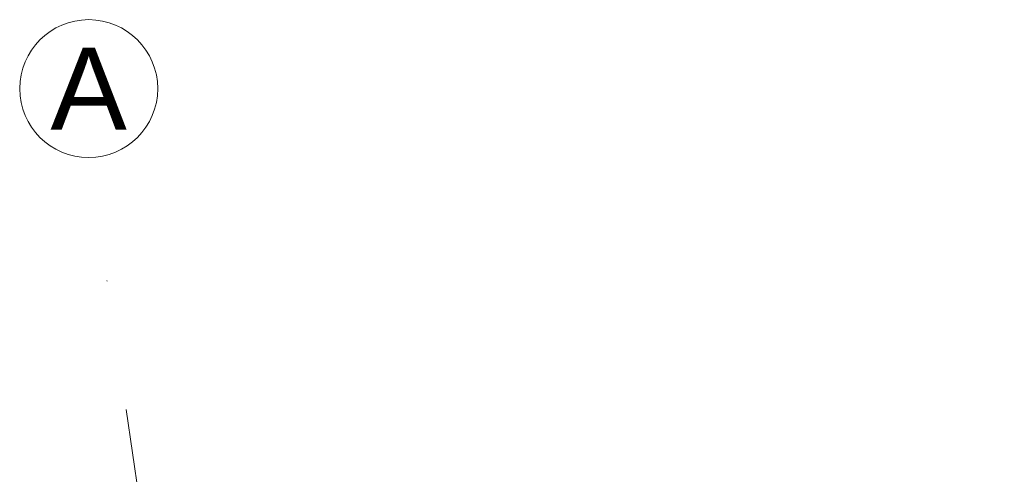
# Model space of a CAD drawing. Header units: metres. Extents: x 10441 to 19716, y -6570 to 1447.
# Tile 32 of 136: x 14505 to 14745, y -3151 to -3040. Entities that reach past the tile are written whole.
import ezdxf
from ezdxf.enums import TextEntityAlignment as Align

# ---------------------------------------------------------------- set-up
doc = ezdxf.new("R2010")
doc.units = ezdxf.units.M
doc.header["$MEASUREMENT"] = 0
doc.linetypes.add('DASHDOT', pattern=[25.4, 12.7, -6.35, 0, -6.35])
for name, color, linetype, lineweight in [('#elektryczne', 8, 'Continuous', 20), ('A_OSIE', 8, 'Continuous', 13), ('A_OZACZENIE DRZWI', 8, 'Continuous', 13), ('A_OZNACZENIA OKIEN', 8, 'Continuous', 13)]:
    doc.layers.add(name, color=color, linetype=linetype, lineweight=lineweight)
doc.styles.add('ARIAL', font='arial.ttf')
doc.styles.add('m1_romans', font='romans.shx', dxfattribs={"width": 0.8})

# ---------------------------------------------------------------- blocks, each defined once
blk = doc.blocks.new('podkład')
at = {"layer": 'A_OSIE', "color": 8, "linetype": 'DASHDOT', "ltscale": 5}
blk.add_line((10563.06, -2335.96), (10339.57, -828.6), dxfattribs=at)
at = {"layer": 'A_OSIE', "color": 8, "linetype": 'Continuous', "ltscale": 5}
blk.add_circle((10339.57, -811.75), 16.85, dxfattribs=at)
at = {"layer": 'A_OSIE', "color": 8, "linetype": 'Continuous', "lineweight": 18, "style": 'ARIAL'}
blk.add_text('A', height=20, dxfattribs=at).set_placement((10330.23, -821.75))
at = {"layer": 'A_OZACZENIE DRZWI', "color": 8, "ltscale": 0.1, "style": 'm1_romans', "width": 0.8}
for rotation, p in [(98.4861, (12735.07, -773.13)), (360, (12573.8, -1012.7)), (90, (11565.29, -1150.14)), (90, (11872.29, -1150.14)), (90, (12230.03, -1245.64)), (90, (12385.87, -1249.44)), (90, (11565.29, -1370.89)), (90, (11872.29, -1370.89)), (90, (12230.03, -1370.89)), (90, (12389.3, -1370.89)), (90, (11748.79, -1556.15)), (90, (11986.6, -1556.15)), (90, (12389.3, -1556.15)), (360, (12235.05, -1664.2)), (360, (12235.05, -1880.2)), (90, (11745.78, -2001.94))]:
    blk.add_attdef('SZEROKOSC', text='', height=10, rotation=rotation, dxfattribs=at).set_placement(p, align=Align.BOTTOM_CENTER)
for rotation, p in [(98.4861, (12738.56, -773.47)), (360, (12572.95, -1016.09)), (90, (11568.68, -1150.99)), (90, (11875.68, -1150.99)), (90, (12233.42, -1246.49)), (90, (12389.27, -1250.29)), (90, (11568.68, -1371.74)), (90, (11875.68, -1371.74)), (90, (12233.42, -1371.74)), (90, (12392.69, -1371.74)), (90, (11752.19, -1557)), (90, (11990, -1557)), (90, (12392.69, -1557)), (360, (12234.2, -1667.59)), (360, (12234.2, -1883.59)), (90, (11749.18, -2002.79))]:
    blk.add_attdef('WYSOKOSC', text='', height=10, rotation=rotation, dxfattribs=at).set_placement(p, align=Align.TOP_CENTER)
at = {"layer": 'A_OZNACZENIA OKIEN', "color": 8, "ltscale": 0.1, "style": 'm1_romans', "width": 0.8}
for rotation, p in [(278.8676, (13403.28, -587.56)), (278.8676, (13013.44, -645.27)), (278.8676, (12475.3, -724.92)), (278.8676, (12253.72, -757.72)), (0, (14011.09, -903.42)), (278.8676, (11051.11, -935.72)), (278.8676, (10670.26, -992.09)), (0, (14011.09, -1578.09)), (90, (10823, -2081.55)), (90, (11208, -2081.55)), (90, (11974, -2081.55)), (90, (13179.19, -2081.55)), (90, (13543.19, -2081.55))]:
    blk.add_attdef('WYSOKOSC', text='', height=10, rotation=rotation, dxfattribs=at).set_placement(p, align=Align.TOP_CENTER)
for rotation, p in [(278.8676, (13373.71, -593.04)), (278.8676, (12983.87, -650.74)), (278.8676, (12445.73, -730.4)), (278.8676, (12224.15, -763.19)), (0, (14017.48, -900.03)), (278.8676, (11021.54, -941.2)), (278.8676, (10640.69, -997.57)), (0, (14017.48, -1574.7)), (90, (10819.6, -2080.7)), (90, (11204.6, -2080.7)), (90, (11970.6, -2080.7)), (90, (13175.8, -2080.7)), (90, (13539.8, -2080.7))]:
    blk.add_attdef('SZEROKOSC', text='', height=10, rotation=rotation, dxfattribs=at).set_placement(p, align=Align.BOTTOM_CENTER)

msp = doc.modelspace()

# ---------------------------------------------------------------- block references
at = {"layer": '#elektryczne', "color": 8, "linetype": 'Continuous', "lineweight": 18}
msp.add_blockref('podkład', (4182.37, -2244.78), dxfattribs=at)

doc.saveas('drawing.dxf')
